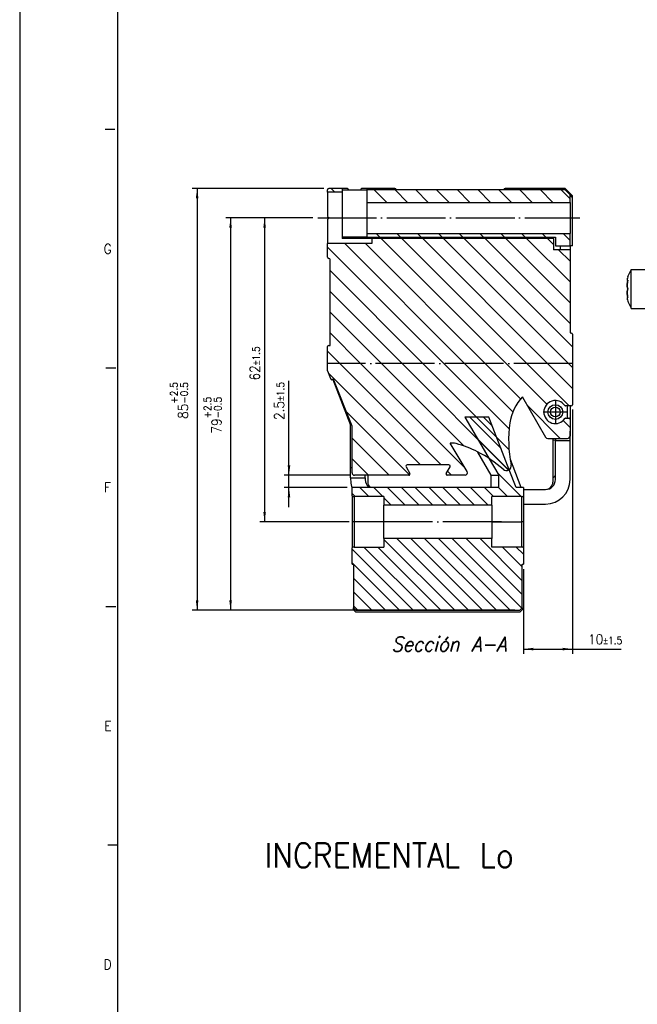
# Model space of a CAD drawing. Header units: inches. Extents: x -381 to 17245, y -418 to 176.
# Tile 2 of 37: x -381 to -255, y -252 to -51. Entities that reach past the tile are written whole.
import ezdxf

# ---------------------------------------------------------------- set-up
doc = ezdxf.new("R2010")
doc.units = ezdxf.units.IN
doc.linetypes.add('DOT_CENTER', pattern=[14, 12, -1, 0, -1])
doc.layers.add('1', color=7, linetype='Continuous')
doc.styles.add('CONVERTER_11', font='txt.shx', dxfattribs={"width": 0.9, "oblique": 15})
doc.styles.add('CONVERTER_12', font='txt.shx', dxfattribs={"width": 0.9})
doc.dimstyles.new('ME10_DIM_10', dxfattribs={"dimtxt": 2, "dimasz": 2, "dimexe": 1, "dimexo": 1, "dimgap": 1, "dimtad": 1, "dimdsep": 46, "dimtxsty": 'CONVERTER_12', "dimsah": 1, "dimcen": 0.09, "dimclrd": 2, "dimclre": 2, "dimclrt": 2, "dimadec": 0, "dimazin": 0, "dimtol": 1, "dimtp": 2.5, "dimtm": 0.5, "dimtfac": 0.75, "dimtdec": 1, "dimtix": 1, "dimtmove": 0, "dimatfit": 3, "dimfxl": 1, "dimtolj": 1, "dimtzin": 0, "dimarcsym": 0})
doc.dimstyles.new('ME10_DIM_11', dxfattribs={"dimtxt": 2, "dimasz": 2, "dimexe": 1, "dimexo": 1, "dimgap": 1, "dimtad": 1, "dimdsep": 46, "dimtxsty": 'CONVERTER_12', "dimsah": 1, "dimcen": 0.09, "dimclrd": 2, "dimclre": 2, "dimclrt": 2, "dimadec": 0, "dimazin": 0, "dimtol": 1, "dimtp": 2.5, "dimtm": 0.5, "dimtfac": 0.75, "dimtdec": 1, "dimtix": 1, "dimtmove": 0, "dimatfit": 3, "dimfxl": 1, "dimtolj": 1, "dimtzin": 0, "dimarcsym": 0})
doc.dimstyles.new('ME10_DIM_12', dxfattribs={"dimtxt": 2, "dimasz": 2, "dimexe": 1, "dimexo": 1, "dimgap": 1, "dimtad": 1, "dimdsep": 46, "dimtxsty": 'CONVERTER_12', "dimsah": 1, "dimcen": 0.09, "dimclrd": 2, "dimclre": 2, "dimclrt": 2, "dimadec": 0, "dimazin": 0, "dimtol": 1, "dimtp": 1.5, "dimtm": 1.5, "dimtfac": 0.75, "dimtdec": 1, "dimtix": 1, "dimtmove": 0, "dimatfit": 3, "dimfxl": 1, "dimtolj": 1, "dimtzin": 0, "dimarcsym": 0})
doc.dimstyles.new('ME10_DIM_13', dxfattribs={"dimtxt": 2, "dimasz": 2, "dimexe": 1, "dimexo": 1, "dimgap": 1, "dimtad": 1, "dimdsep": 46, "dimtxsty": 'CONVERTER_12', "dimsah": 1, "dimcen": 0.09, "dimclrd": 2, "dimclre": 2, "dimclrt": 2, "dimadec": 0, "dimazin": 0, "dimtol": 1, "dimtp": 1.5, "dimtm": 1.5, "dimtfac": 0.75, "dimtdec": 1, "dimtix": 1, "dimtmove": 0, "dimatfit": 3, "dimfxl": 1, "dimtolj": 1, "dimtzin": 0, "dimarcsym": 0})
doc.dimstyles.new('ME10_DIM_14', dxfattribs={"dimtxt": 2, "dimasz": 2, "dimexe": 1, "dimexo": 1, "dimgap": 1, "dimtad": 1, "dimdsep": 46, "dimtxsty": 'CONVERTER_12', "dimsah": 1, "dimcen": 0.09, "dimclrd": 2, "dimclre": 2, "dimclrt": 2, "dimadec": 0, "dimazin": 0, "dimtol": 1, "dimtp": 1.5, "dimtm": 1.5, "dimtfac": 0.75, "dimtdec": 1, "dimtix": 1, "dimtmove": 0, "dimatfit": 3, "dimfxl": 1, "dimtolj": 1, "dimtzin": 0, "dimarcsym": 0})
pattern_1 = [(-45, (0, 0), (2.121320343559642, 2.121320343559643), [])]
pattern_2 = [(-45, (0, 0), (1.414213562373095, 1.414213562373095), [])]

# ---------------------------------------------------------------- blocks, each defined once
blk = doc.blocks.new('Modulo_izq__L-KT___1', base_point=(-318.2514708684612, -149.9277451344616))
at = {"linetype": 'Continuous'}
h = blk.add_hatch(dxfattribs=at)
h.set_pattern_fill('_USER', color=254, scale=3, angle=-45, pattern_type=0)
h.set_pattern_definition(pattern_1)
edge = h.paths.add_edge_path()
edge.add_line((-318.2514699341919, -86.27614413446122), (-318.2514699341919, -85.77614413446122))
edge.add_arc((-318.0014699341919, -85.77614413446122), 0.25, 90, 180, ccw=False)
edge.add_line((-318.0014699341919, -85.52614413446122), (-315.2514699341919, -85.52614413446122))
edge.add_line((-315.2514699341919, -85.52614413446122), (-315.2514699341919, -86.27614413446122))
edge.add_line((-315.2514699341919, -86.27614413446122), (-318.2514699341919, -86.27614413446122))
h = blk.add_hatch(dxfattribs=at)
h.set_pattern_fill('_USER', color=254, scale=3, angle=-45, pattern_type=0)
h.set_pattern_definition(pattern_1)
h.paths.add_polyline_path([(-268.7514699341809, -86.82614413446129), (-269.7514699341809, -85.82614413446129), (-310.2514699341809, -85.82614413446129), (-310.2514699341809, -88.37614413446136), (-268.7514699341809, -88.37614413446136)])
h = blk.add_hatch(dxfattribs=at)
h.set_pattern_fill('_USER', color=254, scale=3, angle=-45, pattern_type=0)
h.set_pattern_definition(pattern_1)
edge = h.paths.add_edge_path()
edge.add_arc((-318.0014708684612, -117.7761436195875), 0.25, 90, 180, ccw=False)
edge.add_line((-318.0014708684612, -117.5261436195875), (-317.7514708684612, -117.5261436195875))
edge.add_line((-317.7514708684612, -117.5261436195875), (-317.7514708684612, -100.0261436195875))
edge.add_arc((-318.0014708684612, -100.0261436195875), 0.25, 0, 90)
edge.add_arc((-318.0014708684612, -99.52614361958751), 0.25, 180, 270, ccw=False)
edge.add_line((-318.2514708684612, -99.52614361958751), (-318.2514699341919, -96.77614413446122))
edge.add_line((-318.2514699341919, -96.77614413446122), (-309.2514699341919, -96.77614413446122))
edge.add_line((-309.2514699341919, -96.77614413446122), (-309.2514699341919, -95.72614413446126))
edge.add_line((-309.2514699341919, -95.72614413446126), (-272.1514699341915, -95.72614413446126))
edge.add_line((-272.1514699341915, -95.72614413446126), (-272.1514699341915, -98.02614413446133))
edge.add_line((-272.1514699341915, -98.02614413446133), (-268.7514699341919, -98.02614413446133))
edge.add_line((-268.7514699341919, -98.02614413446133), (-268.7550348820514, -114.7761441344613))
edge.add_arc((-268.5032586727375, -114.774368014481), 0.2517824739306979, 180.4041783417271, 270.4070499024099)
edge.add_arc((-268.5014699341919, -115.2761441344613), 0.25, 0, 90, ccw=False)
edge.add_line((-268.2514699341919, -115.2761441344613), (-268.2514699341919, -121.2394946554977))
edge.add_line((-268.2514699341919, -121.2394946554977), (-318.2514708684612, -121.2394946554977))
edge.add_line((-318.2514708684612, -121.2394946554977), (-318.2514708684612, -117.7761436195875))
h = blk.add_hatch(dxfattribs=at)
h.set_pattern_fill('_USER', color=254, scale=3, angle=-45, pattern_type=0)
h.set_pattern_definition(pattern_1)
h.paths.add_polyline_path([(-271.7514699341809, -97.22614413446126), (-268.7514699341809, -97.22614413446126), (-268.7514699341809, -94.67614413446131), (-310.2514699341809, -94.67614413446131), (-310.2514699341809, -95.42614413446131), (-271.7514699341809, -95.42614413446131)])
h = blk.add_hatch(dxfattribs=at)
h.set_pattern_fill('_USER', color=254, scale=3, angle=-45, pattern_type=0)
h.set_pattern_definition(pattern_1)
edge = h.paths.add_edge_path()
edge.add_line((-273.3205172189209, -136.5261437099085), (-269.2514699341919, -136.5261441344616))
edge.add_arc((-269.2532492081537, -136.0279297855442), 0.4982175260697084, 270.2046196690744, 360.205353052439)
edge.add_line((-268.7550348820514, -136.0261441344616), (-268.7550348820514, -132.6299458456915))
edge.add_arc((-269.0032459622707, -132.6281570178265), 0.2482175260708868, 359.5870832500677, 449.5900378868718)
edge.add_line((-269.0014699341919, -132.3799458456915), (-269.6574171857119, -132.3799458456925))
edge.add_arc((-269.6574171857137, -132.5799458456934), 0.2000000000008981, 89.9999999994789, 145.3454309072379)
edge.add_arc((-271.7550348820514, -131.1299458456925), 2.349999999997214, 34.654569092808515, 325.3454309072, ccw=False)
edge.add_arc((-269.6574171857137, -129.6799458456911), 0.2000000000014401, 214.6545690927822, 270.0000000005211)
edge.add_line((-269.6574171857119, -129.879945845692), (-268.5014699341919, -129.879945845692))
edge.add_arc((-268.5014699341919, -129.629945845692), 0.25, 270, 360)
edge.add_line((-268.2514699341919, -129.629945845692), (-268.2514699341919, -121.2394946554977))
edge.add_line((-268.2514699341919, -121.2394946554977), (-318.2514708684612, -121.2394946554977))
edge.add_line((-318.2514708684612, -121.2394946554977), (-318.2514708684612, -122.7296281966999))
edge.add_arc((-318.0014708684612, -122.7296281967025), 0.25, 179.999999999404, 201.3067196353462)
edge.add_line((-318.2343830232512, -122.8204683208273), (-317.6303858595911, -124.3691042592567))
edge.add_arc((-317.3974807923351, -124.2782668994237), 0.2499923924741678, 201.3067196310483, 291.6884654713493)
edge.add_arc((-317.2127016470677, -124.7428683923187), 0.2500054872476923, 21.604868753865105, 111.6884847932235, ccw=False)
edge.add_line((-316.9802602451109, -124.6508154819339), (-313.2690346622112, -134.0219839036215))
edge.add_arc((-313.5014708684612, -134.1140346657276), 0.2499998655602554, 5.459132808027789e-07, 21.604849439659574, ccw=False)
edge.add_line((-313.2514710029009, -134.1140346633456), (-313.251470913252, -143.5261436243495))
edge.add_arc((-312.7514708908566, -143.5261435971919), 0.5000000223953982, 180.0000031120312, 270.0000025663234)
edge.add_line((-312.7514708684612, -144.0261436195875), (-301.6844835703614, -144.0261436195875))
edge.add_arc((-301.6844835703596, -143.7761436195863), 0.2500000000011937, 269.9999999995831, 389.9999999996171)
edge.add_line((-301.4679772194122, -143.6511436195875), (-302.2474000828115, -142.3011436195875))
edge.add_arc((-302.0308937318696, -142.176143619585), 0.2499999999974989, 90.00000000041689, 210.0000000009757, ccw=False)
edge.add_line((-302.0308937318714, -141.9261436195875), (-293.4720480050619, -141.9261436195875))
edge.add_arc((-293.4720480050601, -142.1761436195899), 0.2500000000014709, -29.999999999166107, 90.00000000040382, ccw=False)
edge.add_line((-293.2555416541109, -142.3011436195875), (-294.0349645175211, -143.6511436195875))
edge.add_arc((-293.8184581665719, -143.7761436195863), 0.2500000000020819, 150.0000000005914, 270)
edge.add_line((-293.8184581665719, -144.0261436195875), (-290.1897402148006, -144.0261436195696))
edge.add_arc((-290.1897402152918, -143.5261436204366), 0.4999999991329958, 270.0000000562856, 391.0161127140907)
edge.add_line((-289.7612290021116, -143.2685040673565), (-293.2423778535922, -137.4785882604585))
edge.add_arc((-292.8186940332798, -140.4485195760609), 2.999999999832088, 74.413785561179, 98.11890807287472, ccw=False)
edge.add_arc((-298.4611435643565, -160.676291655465), 24.0000000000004, 63.16249494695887, 74.41378554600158, ccw=False)
edge.add_arc((-298.4611435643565, -160.676291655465), 24.00000000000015, 48.06829312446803, 63.16249494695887, ccw=False)
edge.add_arc((-281.7550348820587, -142.077745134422), 1.000000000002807, 228.0682931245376, 371.9317068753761)
edge.add_arc((-257.2951667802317, -136.9091038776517), 23.99999999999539, 171.5012243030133, 191.9317068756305, ccw=False)
edge.add_arc((-271.1414330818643, -134.8400679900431), 9.999999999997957, 137.1190173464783, 171.5012243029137, ccw=False)
edge.add_arc((-278.2211746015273, -128.0033155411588), 0.2499997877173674, 187.3483929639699, 209.8944074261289)
edge.add_line((-278.4379107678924, -128.1279162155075), (-273.7539895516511, -136.2753454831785))
edge.add_arc((-273.3205172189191, -136.0261441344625), 0.499999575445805, 209.8944074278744, 269.9999999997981)
at = {"color": 7, "linetype": 'Continuous'}
for p, q in [((-318.2514699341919, -86.27614413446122), (-318.2514699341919, -85.77614413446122)), ((-315.2514699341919, -86.27614413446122), (-318.2514699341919, -86.27614413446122)), ((-318.2514699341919, -86.27614413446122), (-318.2514699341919, -91.22614413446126)), ((-315.2514699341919, -85.52614413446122), (-318.0014699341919, -85.52614413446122)), ((-315.2514699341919, -85.52614413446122), (-315.2514699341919, -86.27614413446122)), ((-314.2514699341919, -85.52614413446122), (-315.2514699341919, -85.52614413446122)), ((-315.2514699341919, -85.82614413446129), (-310.2514699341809, -85.82614413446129)), ((-315.2514699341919, -86.27614413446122), (-315.2514699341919, -95.72614413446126)), ((-314.208692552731, -85.5298309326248), (-314.2514699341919, -85.52614413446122)), ((-314.1735706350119, -85.53858947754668), (-314.208692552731, -85.5298309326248)), ((-314.1277217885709, -85.5589179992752), (-314.1735706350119, -85.53858947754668)), ((-314.096860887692, -85.57968521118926), (-314.1277217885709, -85.5589179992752)), ((-314.0381717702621, -85.64574050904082), (-314.096860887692, -85.57968521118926)), ((-314.016786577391, -85.6899871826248), (-314.0381717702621, -85.64574050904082)), ((-314.0116176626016, -85.70564270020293), (-314.016786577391, -85.6899871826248)), ((-314.0040950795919, -85.73999786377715), (-314.0116176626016, -85.70564270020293)), ((-314.0014699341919, -85.77614413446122), (-314.0040950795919, -85.73999786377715)), ((-314.0014699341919, -85.82614328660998), (-314.0014699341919, -85.77614413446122)), ((-311.490404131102, -85.70259094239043), (-311.5014699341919, -85.77614413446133)), ((-311.5014699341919, -85.82614328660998), (-311.5014699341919, -85.77614413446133)), ((-311.4824352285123, -85.68045806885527), (-311.490404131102, -85.70259094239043)), ((-311.4584636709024, -85.63594818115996), (-311.4824352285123, -85.68045806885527)), ((-311.3890781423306, -85.56742477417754), (-311.4584636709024, -85.63594818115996)), ((-311.3470325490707, -85.54512786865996), (-311.3890781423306, -85.56742477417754)), ((-311.3231220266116, -85.53663253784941), (-311.3470325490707, -85.54512786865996)), ((-311.2514699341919, -85.5261441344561), (-311.3231220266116, -85.53663253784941)), ((-310.2514699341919, -85.52614413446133), (-311.2514699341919, -85.5261441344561)), ((-304.5014699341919, -85.52614413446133), (-310.2514699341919, -85.52614413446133)), ((-310.2514699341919, -85.52614413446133), (-310.2514699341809, -85.82614413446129)), ((-310.2514699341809, -85.82614413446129), (-310.2514699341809, -88.37614413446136)), ((-269.7514699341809, -85.82614413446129), (-310.2514699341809, -85.82614413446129)), ((-304.2415242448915, -85.82614231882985), (-304.2514699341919, -85.77614413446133)), ((-282.2514699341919, -85.77614413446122), (-282.2614152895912, -85.82614232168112)), ((-270.2225377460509, -85.52614413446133), (-282.0014699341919, -85.52614413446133)), ((-269.7514699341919, -85.52614413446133), (-270.2225377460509, -85.52614413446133)), ((-270.2225377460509, -85.82614339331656), (-270.2225377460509, -85.52614413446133)), ((-268.2514699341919, -87.02614413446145), (-269.7514699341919, -85.52614413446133)), ((-269.7514699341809, -85.82614413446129), (-268.7514699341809, -86.82614413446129)), ((-310.2514699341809, -88.37614413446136), (-310.2514699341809, -91.52614413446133)), ((-310.2514699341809, -88.37614413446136), (-268.7514699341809, -88.37614413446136)), ((-268.7514699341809, -88.37614413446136), (-268.7514699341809, -86.82614413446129)), ((-268.2514699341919, -87.3261434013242), (-268.7514699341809, -86.82614413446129)), ((-268.7514699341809, -88.37614413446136), (-268.7514699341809, -91.52614413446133)), ((-268.2514699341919, -87.3261434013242), (-268.2514699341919, -87.02614413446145)), ((-268.2514699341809, -97.22614413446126), (-268.2514699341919, -87.3261434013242)), ((-318.2514699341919, -91.22614413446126), (-317.9514706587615, -91.52614340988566)), ((-317.9514706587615, -91.52614340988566), (-318.2514699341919, -91.82614268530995)), ((-318.2514699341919, -91.82614268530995), (-318.2514699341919, -96.77614413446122)), ((-310.2514699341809, -91.52614413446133), (-310.2514699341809, -94.67614413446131)), ((-268.7514699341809, -91.52614413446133), (-268.7514699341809, -94.67614413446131)), ((-310.2514699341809, -95.42614413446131), (-315.2514699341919, -95.42614413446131)), ((-309.2514699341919, -95.72614413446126), (-315.2514699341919, -95.72614413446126)), ((-312.7514699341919, -95.72614413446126), (-312.7514699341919, -95.4261449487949)), ((-310.2514699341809, -94.67614413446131), (-310.2514699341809, -95.42614413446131)), ((-310.2514699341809, -94.67614413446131), (-268.7514699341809, -94.67614413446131)), ((-310.2514699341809, -95.42614413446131), (-271.7514699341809, -95.42614413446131)), ((-309.2514699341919, -95.72614413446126), (-309.2514699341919, -96.77614413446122)), ((-272.1514699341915, -95.72614413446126), (-309.2514699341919, -95.72614413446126)), ((-277.1514699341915, -95.72614413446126), (-277.1514699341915, -95.42614488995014)), ((-272.1514699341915, -95.72614413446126), (-272.1514699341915, -95.42614504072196)), ((-272.1514699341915, -95.72614413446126), (-272.1514699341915, -98.02614413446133)), ((-271.7514699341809, -95.42614413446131), (-271.7514699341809, -97.22614413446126)), ((-268.7514699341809, -97.22614413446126), (-268.7514699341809, -94.67614413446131)), ((-318.2514708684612, -99.52614361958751), (-318.2514699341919, -96.77614413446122)), ((-309.2514699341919, -96.77614413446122), (-318.2514699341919, -96.77614413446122)), ((-268.7514699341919, -98.02614413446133), (-272.1514699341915, -98.02614413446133)), ((-271.7514699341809, -97.22614413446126), (-268.7514699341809, -97.22614413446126)), ((-270.6870038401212, -98.02614413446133), (-270.6870038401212, -97.22614489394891)), ((-268.7514699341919, -98.02614413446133), (-268.7550348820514, -114.7761441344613)), ((-268.7514699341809, -97.22614413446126), (-268.7514699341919, -98.02614413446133)), ((-268.2514699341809, -97.22614413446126), (-268.7514699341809, -97.22614413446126)), ((-317.7514708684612, -117.5261436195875), (-317.7550348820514, -99.98616278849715)), ((-317.7514708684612, -117.5261436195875), (-317.7514708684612, -100.0261436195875)), ((-268.2514699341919, -115.2761441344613), (-268.2514699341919, -121.2394946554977)), ((-318.2514708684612, -121.2394946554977), (-318.2514708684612, -117.7761436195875)), ((-318.0014708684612, -117.5261436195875), (-317.7514708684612, -117.5261436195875)), ((-318.2514708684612, -122.7296281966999), (-318.2514708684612, -121.2394946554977)), ((-268.2514699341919, -121.2394946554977), (-268.2514699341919, -129.629945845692)), ((-317.6303858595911, -124.3691042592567), (-318.2343830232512, -122.8204683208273)), ((-317.1846137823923, -124.4945422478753), (-313.5550348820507, -133.8277451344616)), ((-313.2690346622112, -134.0219839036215), (-316.9802602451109, -124.6508154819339)), ((-278.4379107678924, -128.1279162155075), (-273.7539895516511, -136.2753454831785)), ((-268.5014699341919, -129.879945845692), (-269.6574171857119, -129.879945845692)), ((-269.2550358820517, -132.3799458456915), (-269.2550358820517, -129.879945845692)), ((-268.7550348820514, -129.879947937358), (-268.7550348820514, -132.5899508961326)), ((-269.6574171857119, -132.3799458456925), (-269.0014699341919, -132.3799458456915)), ((-313.5550348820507, -142.5277451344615), (-313.5550348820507, -133.8277451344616)), ((-313.251470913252, -143.5261436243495), (-313.2514710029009, -134.1140346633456)), ((-268.7550348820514, -132.6299458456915), (-268.7550348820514, -136.0261441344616)), ((-273.3205172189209, -136.5261437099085), (-269.2514699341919, -136.5261441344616)), ((-272.2550348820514, -136.5261437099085), (-272.2550348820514, -145.4277448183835)), ((-271.7550348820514, -136.5261437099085), (-271.7550348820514, -137.0277451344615)), ((-268.7550348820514, -135.0277451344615), (-268.7250348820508, -135.0277451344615)), ((-268.7250348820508, -137.0077451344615), (-268.7250348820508, -135.0277451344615)), ((-289.7612290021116, -143.2685040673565), (-293.2423778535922, -137.4785882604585)), ((-272.2550351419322, -136.8366101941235), (-271.7550348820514, -136.8803544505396)), ((-271.7550348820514, -144.9277451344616), (-271.7550348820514, -137.0277451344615)), ((-268.7550348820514, -137.0277451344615), (-271.7550348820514, -137.0277451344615)), ((-268.7650348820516, -137.0077451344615), (-268.7250348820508, -137.0077451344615)), ((-268.7650348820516, -137.0077451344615), (-268.7550348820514, -137.0277451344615)), ((-268.7550348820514, -144.9277451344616), (-268.7550348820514, -137.0277451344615)), ((-313.5550348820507, -144.5277451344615), (-313.5550348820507, -142.5277451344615)), ((-313.2514709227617, -142.5277451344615), (-313.5550348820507, -142.5277451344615)), ((-302.2474000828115, -142.3011436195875), (-301.4679772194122, -143.6511436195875)), ((-293.4720480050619, -141.9261436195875), (-302.0308937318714, -141.9261436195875)), ((-294.0349645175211, -143.6511436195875), (-293.2555416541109, -142.3011436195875)), ((-313.5550348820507, -144.5277451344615), (-313.5550348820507, -144.9277451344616)), ((-313.5550348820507, -144.5277451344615), (-310.5550348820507, -144.5277451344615)), ((-301.6844835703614, -144.0261436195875), (-312.7514708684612, -144.0261436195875)), ((-310.5550348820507, -144.5277451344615), (-310.5550348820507, -144.0261436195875)), ((-310.5550348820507, -144.5277451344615), (-310.5550348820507, -144.9277451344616)), ((-310.0553738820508, -144.0261436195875), (-310.0553738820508, -145.4277448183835)), ((-290.1897402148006, -144.0261436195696), (-293.8184581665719, -144.0261436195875)), ((-313.3613452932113, -146.3059329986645), (-313.2514839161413, -146.6077729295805)), ((-309.8932971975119, -146.4140357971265), (-309.7389877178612, -146.5261478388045)), ((-309.5595479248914, -146.5261478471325), (-309.6160335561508, -146.4884052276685)), ((-278.2514680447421, -146.9277451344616), (-273.7550348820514, -146.9277451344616)), ((-278.2514680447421, -149.9277451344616), (-273.7550348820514, -149.9277451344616))]:
    blk.add_line(p, q, dxfattribs=at)
at = {"color": 2, "linetype": 'DOT_CENTER'}
blk.add_line((-268.2514699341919, -121.2394946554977), (-318.2514708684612, -121.2394946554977), dxfattribs=at)
blk.add_line((-268.2514699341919, -121.2394946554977), (-318.2514708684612, -121.2394946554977), dxfattribs=at)
at = {"color": 7, "linetype": 'Continuous'}
for radius in [1.500000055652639, 1.000000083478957]:
    blk.add_circle((-271.7550348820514, -131.1299458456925), radius, dxfattribs=at)
for centre, radius, start, end in [((-318.0014699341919, -85.77614413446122), 0.25, 90, 180), ((-304.5014699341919, -85.77614413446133), 0.25, 0, 90), ((-282.0014699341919, -85.77614413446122), 0.2499999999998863, 90, 180), ((-318.0014708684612, -99.52614361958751), 0.25, 180, 270), ((-318.0014708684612, -100.0261436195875), 0.25, 0, 90), ((-268.5032586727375, -114.774368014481), 0.2517824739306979, 180.4041783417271, 270.4070499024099), ((-268.5014699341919, -115.2761441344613), 0.25, 0, 90), ((-318.0014708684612, -117.7761436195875), 0.25, 90, 180), ((-318.0014708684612, -122.7296281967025), 0.25, 179.999999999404, 201.3067196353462), ((-317.3974807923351, -124.2782668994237), 0.2499923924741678, 201.3067196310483, 291.6884654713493), ((-317.2127016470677, -124.7428683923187), 0.2500054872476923, 21.60486875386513, 111.6884847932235), ((-271.1414330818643, -134.8400679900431), 9.999999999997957, 137.1190173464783, 171.5012243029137), ((-278.2211746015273, -128.0033155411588), 0.2499997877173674, 187.3483929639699, 209.8944074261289), ((-271.7550348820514, -131.1299458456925), 2.349999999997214, 34.65456909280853, 325.3454309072), ((-269.6574171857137, -129.6799458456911), 0.2000000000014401, 214.6545690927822, 270.0000000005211), ((-268.5014699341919, -129.629945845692), 0.25, 270, 0), ((-269.6574171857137, -132.5799458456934), 0.2000000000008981, 89.9999999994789, 145.3454309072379), ((-269.0032459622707, -132.6281570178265), 0.2482175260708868, 359.5870832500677, 89.59003788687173), ((-313.5014708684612, -134.1140346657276), 0.2499998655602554, 5.4591335e-07, 21.60484943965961), ((-257.2951667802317, -136.9091038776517), 23.99999999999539, 171.5012243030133, 191.9317068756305), ((-273.3205172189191, -136.0261441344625), 0.499999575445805, 209.8944074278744, 269.9999999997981), ((-269.2532492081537, -136.0279297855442), 0.4982175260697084, 270.2046196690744, 0.20535305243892), ((-292.8186940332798, -140.4485195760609), 2.999999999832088, 74.413785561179, 98.11890807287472), ((-298.4611435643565, -160.676291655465), 24.0000000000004, 63.16249494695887, 74.41378554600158), ((-298.4611435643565, -160.676291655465), 24.00000000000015, 48.06829312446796, 63.16249494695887), ((-302.0308937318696, -142.176143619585), 0.2499999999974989, 90.00000000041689, 210.0000000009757), ((-293.4720480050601, -142.1761436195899), 0.2500000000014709, 330.0000000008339, 90.00000000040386), ((-281.7550348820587, -142.077745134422), 1.000000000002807, 228.0682931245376, 11.93170687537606), ((-312.7514708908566, -143.5261435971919), 0.5000000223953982, 180.0000031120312, 270.0000025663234), ((-301.6844835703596, -143.7761436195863), 0.2500000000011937, 269.9999999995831, 29.99999999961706), ((-293.8184581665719, -143.7761436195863), 0.2500000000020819, 150.0000000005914, 270), ((-290.1897402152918, -143.5261436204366), 0.4999999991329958, 270.0000000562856, 31.01611271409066), ((-272.2550348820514, -143.9277451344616), 0.5, 270, 0), ((-308.555033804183, -144.9277528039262), 5.000001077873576, 179.9999121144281, 195.9999179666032), ((-308.5550341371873, -144.9277468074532), 2.000000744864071, 179.9999520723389, 227.9999479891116), ((-308.5553739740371, -145.4277445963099), 1.499999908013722, 180.000008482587, 225.0000283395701), ((-273.7550348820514, -144.9277451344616), 5, 270, 0), ((-273.7550348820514, -144.9277451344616), 2, 270, 0), ((-273.7550350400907, -145.427744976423), 1.500000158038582, 270.0000060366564, 6.03666406e-06)]:
    blk.add_arc(centre, radius, start, end, dxfattribs=at)
at = {"layer": '1', "color": 2, "linetype": 'DOT_CENTER'}
for p, q in [((-320.2514699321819, -91.52614413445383), (-266.751469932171, -91.52614413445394)), ((-320.2514699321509, -91.52614413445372), (-266.75146993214, -91.52614413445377)), ((-271.7550348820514, -128.6299458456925), (-271.7550348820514, -133.6299458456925)), ((-269.2550348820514, -131.1299458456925), (-274.2550348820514, -131.1299458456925))]:
    blk.add_line(p, q, dxfattribs=at)
blk = doc.blocks.new('CABEZA__2', base_point=(-313.2514708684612, -171.9738496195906))
at = {"linetype": 'Continuous'}
h = blk.add_hatch(dxfattribs=at)
h.set_pattern_fill('_USER', color=254, scale=2, angle=-45, pattern_type=0)
h.set_pattern_definition(pattern_2)
edge = h.paths.add_edge_path()
edge.add_arc((-312.8514708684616, -147.7738496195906), 0.5999999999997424, 228.1896851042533, 270)
edge.add_line((-312.8514708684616, -148.3738496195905), (-306.7514708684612, -148.3738496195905))
edge.add_line((-306.7514708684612, -148.3738496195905), (-306.7514708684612, -150.1238496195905))
edge.add_line((-306.7514708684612, -150.1238496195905), (-284.7514708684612, -150.1238496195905))
edge.add_line((-284.7514708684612, -150.1238496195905), (-284.7514708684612, -148.3738496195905))
edge.add_line((-284.7514708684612, -148.3738496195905), (-278.6514708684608, -148.3738496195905))
edge.add_arc((-278.6514708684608, -147.7738496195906), 0.5999999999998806, 270, 311.8103148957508)
edge.add_line((-278.2514708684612, -148.2210632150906), (-278.2514708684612, -146.5261436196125))
edge.add_line((-278.2514708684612, -146.5261436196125), (-279.7703920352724, -146.5261436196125))
edge.add_line((-279.7703920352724, -146.5261436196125), (-281.1566648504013, -142.9455204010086))
edge.add_line((-281.1566648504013, -142.9455204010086), (-281.1769707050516, -142.8930755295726))
edge.add_line((-281.1769707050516, -142.8930755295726), (-282.543017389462, -139.3649234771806))
edge.add_line((-282.543017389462, -139.3649234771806), (-285.3160055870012, -132.2038496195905))
edge.add_line((-285.3160055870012, -132.2038496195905), (-290.2461372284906, -132.2038496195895))
edge.add_line((-290.2461372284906, -132.2038496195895), (-286.7634611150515, -138.1104679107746))
edge.add_line((-286.7634611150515, -138.1104679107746), (-285.2475954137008, -140.6797733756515))
edge.add_line((-285.2475954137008, -140.6797733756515), (-283.2791688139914, -144.0161436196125))
edge.add_line((-283.2791688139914, -144.0161436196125), (-283.2791688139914, -146.5261436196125))
edge.add_line((-283.2791688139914, -146.5261436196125), (-313.2514708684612, -146.5261436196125))
edge.add_line((-313.2514708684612, -146.5261436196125), (-313.2514708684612, -148.2210632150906))
h = blk.add_hatch(dxfattribs=at)
h.set_pattern_fill('_USER', color=254, scale=2, angle=-45, pattern_type=0)
h.set_pattern_definition(pattern_2)
edge = h.paths.add_edge_path()
edge.add_line((-306.7514708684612, -158.6738496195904), (-312.8514708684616, -158.6738496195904))
edge.add_arc((-312.8514708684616, -159.2738496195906), 0.6000000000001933, 90, 131.8103148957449)
edge.add_line((-313.2514708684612, -158.8266360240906), (-313.2514708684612, -162.1738496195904))
edge.add_line((-313.2514708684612, -162.1738496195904), (-313.0014708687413, -162.1738496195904))
edge.add_line((-313.0014708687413, -162.1738496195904), (-313.0014708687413, -171.0738496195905))
edge.add_line((-313.0014708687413, -171.0738496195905), (-312.5014708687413, -171.5738496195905))
edge.add_line((-312.5014708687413, -171.5738496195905), (-279.0014708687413, -171.5738496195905))
edge.add_line((-279.0014708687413, -171.5738496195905), (-278.5014708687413, -171.0738496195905))
edge.add_line((-278.5014708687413, -171.0738496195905), (-278.5014708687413, -162.1738496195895))
edge.add_line((-278.5014708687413, -162.1738496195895), (-278.2514708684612, -162.1738496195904))
edge.add_line((-278.2514708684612, -162.1738496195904), (-278.2514708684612, -158.8266360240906))
edge.add_arc((-278.6514708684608, -159.2738496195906), 0.5999999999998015, 48.18968510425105, 90)
edge.add_line((-278.6514708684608, -158.6738496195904), (-284.7514708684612, -158.6738496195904))
edge.add_line((-284.7514708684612, -158.6738496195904), (-284.7514708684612, -156.9238496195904))
edge.add_line((-284.7514708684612, -156.9238496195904), (-306.7514708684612, -156.9238496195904))
edge.add_line((-306.7514708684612, -156.9238496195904), (-306.7514708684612, -158.6738496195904))
at = {"color": 7, "linetype": 'Continuous'}
for p, q in [((-290.2461372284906, -132.2038496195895), (-286.7634611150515, -138.1104679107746)), ((-285.3160055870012, -132.2038496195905), (-290.2461372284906, -132.2038496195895)), ((-282.543017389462, -139.3649234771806), (-285.3160055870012, -132.2038496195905)), ((-286.7634611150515, -138.1104679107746), (-285.2475954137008, -140.6797733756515)), ((-284.8544340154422, -144.0161380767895), (-287.5955372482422, -139.3136798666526)), ((-281.1769707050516, -142.8930755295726), (-282.543017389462, -139.3649234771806)), ((-285.2475954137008, -140.6797733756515), (-283.2791688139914, -144.0161436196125)), ((-278.750582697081, -146.5261478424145), (-280.938462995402, -140.8453383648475)), ((-284.8544340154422, -146.5261478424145), (-284.8544340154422, -144.0161380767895)), ((-284.8544340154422, -144.0161380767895), (-283.2791688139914, -144.0161436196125)), ((-283.2791688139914, -146.5261436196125), (-283.2791688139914, -144.0161436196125)), ((-281.1566648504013, -142.9455204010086), (-281.1769707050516, -142.8930755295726)), ((-279.7703920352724, -146.5261436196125), (-281.1566648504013, -142.9455204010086)), ((-313.2514708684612, -148.2210632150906), (-313.2514708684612, -146.5261436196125)), ((-283.2791688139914, -146.5261436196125), (-313.2514708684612, -146.5261436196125)), ((-278.2514708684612, -146.5261436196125), (-279.7703920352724, -146.5261436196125)), ((-278.2514708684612, -146.5261436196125), (-278.2514708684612, -148.2210632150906)), ((-313.2514708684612, -148.2210632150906), (-313.2514708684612, -153.5238496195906)), ((-312.8514708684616, -148.3738496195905), (-312.8514708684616, -153.5238496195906)), ((-306.7514708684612, -148.3738496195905), (-312.8514708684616, -148.3738496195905)), ((-306.7514708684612, -148.3738496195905), (-306.7514708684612, -150.1238496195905)), ((-278.6514708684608, -148.3738496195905), (-284.7514708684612, -148.3738496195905)), ((-284.7514708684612, -150.1238496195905), (-284.7514708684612, -148.3738496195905)), ((-278.6514708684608, -148.3738496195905), (-278.6514708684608, -153.5238496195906)), ((-278.2514708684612, -148.2210632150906), (-278.2514708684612, -153.5238496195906)), ((-306.7514708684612, -152.1738496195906), (-306.7514708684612, -150.1238496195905)), ((-284.7514708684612, -150.1238496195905), (-306.7514708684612, -150.1238496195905)), ((-284.7514708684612, -150.1238496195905), (-284.7514708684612, -156.9238496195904)), ((-306.7514708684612, -156.9238496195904), (-306.7514708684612, -152.1738496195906)), ((-312.8514708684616, -153.5238496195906), (-313.2514708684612, -153.5238496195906)), ((-313.2514708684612, -153.5238496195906), (-313.2514708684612, -158.8266360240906)), ((-312.8514708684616, -153.5238496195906), (-312.8514708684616, -158.6738496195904)), ((-306.7514708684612, -153.5238496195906), (-312.8514708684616, -153.5238496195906)), ((-284.7514708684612, -153.5238496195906), (-278.6514708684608, -153.5238496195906)), ((-278.2514708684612, -153.5238496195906), (-278.6514708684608, -153.5238496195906)), ((-278.6514708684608, -153.5238496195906), (-278.6514708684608, -158.6738496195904)), ((-278.2514708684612, -153.5238496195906), (-278.2514708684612, -158.8266360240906)), ((-312.8514708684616, -158.6738496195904), (-306.7514708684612, -158.6738496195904)), ((-306.7514708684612, -156.9238496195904), (-306.7514708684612, -158.6738496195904)), ((-284.7514708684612, -156.9238496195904), (-306.7514708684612, -156.9238496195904)), ((-284.7514708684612, -158.6738496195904), (-284.7514708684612, -156.9238496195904)), ((-278.6514708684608, -158.6738496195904), (-284.7514708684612, -158.6738496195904)), ((-313.2514708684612, -162.1738496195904), (-313.2514708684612, -158.8266360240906)), ((-278.2514708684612, -158.8266360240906), (-278.2514708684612, -162.1738496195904)), ((-313.2514708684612, -162.1738496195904), (-313.0014708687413, -162.1738496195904)), ((-313.0014708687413, -162.1738496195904), (-313.0014708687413, -171.0738496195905)), ((-278.5014708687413, -162.1738496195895), (-278.2514708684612, -162.1738496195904)), ((-278.5014708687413, -171.0738496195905), (-278.5014708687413, -162.1738496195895)), ((-313.0014708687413, -171.4738496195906), (-313.0014708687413, -171.0738496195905)), ((-312.5014708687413, -171.5738496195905), (-313.0014708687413, -171.0738496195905)), ((-312.5014708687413, -171.9738496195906), (-313.0014708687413, -171.4738496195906)), ((-312.5014708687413, -171.5738496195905), (-279.0014708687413, -171.5738496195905)), ((-279.0014708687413, -171.9738496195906), (-312.5014708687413, -171.9738496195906)), ((-278.5014708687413, -171.0738496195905), (-279.0014708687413, -171.5738496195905)), ((-279.0014708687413, -171.9738496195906), (-278.5014708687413, -171.4738496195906)), ((-278.5014708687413, -171.0738496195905), (-278.5014708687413, -171.4738496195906))]:
    blk.add_line(p, q, dxfattribs=at)
for centre, radius, start, end in [((-312.8514708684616, -147.7738496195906), 0.5999999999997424, 228.1896851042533, 270), ((-278.6514708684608, -147.7738496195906), 0.5999999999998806, 270, 311.8103148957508), ((-312.8514708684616, -159.2738496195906), 0.6000000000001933, 90, 131.8103148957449), ((-278.6514708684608, -159.2738496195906), 0.5999999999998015, 48.18968510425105, 90)]:
    blk.add_arc(centre, radius, start, end, dxfattribs=at)
at = {"layer": '1', "color": 2, "linetype": 'DOT_CENTER'}
blk.add_line((-282.751470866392, -153.5238496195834), (-308.7514708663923, -153.5238496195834), dxfattribs=at)
blk = doc.blocks.new('L-162__3', base_point=(-318.2514708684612, -171.9738496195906))
for name, p in [('Modulo_izq__L-KT___1', (-318.2514708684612, -149.9277451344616)), ('CABEZA__2', (-313.2514708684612, -171.9738496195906))]:
    blk.add_blockref(name, p)
blk = doc.blocks.new('*D94')
at = {"layer": '1', "color": 2, "linetype": 'Continuous'}
for p, q in [((-319.0014699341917, -85.52614413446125), (-345.8988666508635, -85.52614413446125)), ((-344.8988666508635, -85.52614413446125), (-344.8988666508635, -171.5738496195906)), ((-313.5014708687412, -171.5738496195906), (-345.8988666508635, -171.5738496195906))]:
    blk.add_line(p, q, dxfattribs=at)
at = {"layer": '1', "color": 2}
for points in [[(-344.6355616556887, -87.52614413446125), (-345.1621716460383, -87.52614413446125), (-344.8988666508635, -85.52614413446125)], [(-345.1621716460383, -169.5738496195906), (-344.6355616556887, -169.5738496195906), (-344.8988666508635, -171.5738496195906)]]:
    blk.add_solid(points, dxfattribs=at)
at = {"layer": '1', "color": 2, "insert": (-346.7738666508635, -132.5187468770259), "char_height": 2, "attachment_point": 7, "rotation": 90, "line_spacing_factor": 0.60024009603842, "style": 'CONVERTER_12'}
blk.add_mtext('\\C2;85\\C2;\\H1.5;\\S+2.5^ -0.5;', dxfattribs=at)
blk = doc.blocks.new('*D95')
at = {"layer": '1', "color": 2, "linetype": 'Continuous'}
for p, q in [((-321.2514699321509, -91.52614413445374), (-339.067491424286, -91.52614413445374)), ((-338.067491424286, -91.52614413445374), (-338.067491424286, -171.5738496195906)), ((-280.0014708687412, -171.5738496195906), (-339.067491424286, -171.5738496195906))]:
    blk.add_line(p, q, dxfattribs=at)
at = {"layer": '1', "color": 2}
for points in [[(-337.8041864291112, -93.52614413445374), (-338.3307964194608, -93.52614413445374), (-338.067491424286, -91.52614413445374)], [(-338.3307964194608, -169.5738496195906), (-337.8041864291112, -169.5738496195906), (-338.067491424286, -171.5738496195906)]]:
    blk.add_solid(points, dxfattribs=at)
at = {"layer": '1', "color": 2, "insert": (-339.942491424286, -135.5187468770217), "char_height": 2, "attachment_point": 7, "rotation": 90, "line_spacing_factor": 0.60024009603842, "style": 'CONVERTER_12'}
blk.add_mtext('\\C2;79\\C2;\\H1.5;\\S+2.5^ -0.5;', dxfattribs=at)
blk = doc.blocks.new('*D96')
at = {"layer": '1', "color": 2, "linetype": 'Continuous'}
for p, q in [((-321.2514699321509, -91.52614413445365), (-332.118494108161, -91.52614413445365)), ((-331.118494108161, -91.52614413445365), (-331.118494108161, -153.5238496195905)), ((-313.8514708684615, -153.5238496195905), (-332.118494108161, -153.5238496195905))]:
    blk.add_line(p, q, dxfattribs=at)
at = {"layer": '1', "color": 2}
for points in [[(-330.8551891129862, -93.52614413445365), (-331.3817991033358, -93.52614413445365), (-331.118494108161, -91.52614413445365)], [(-331.3817991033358, -151.5238496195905), (-330.8551891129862, -151.5238496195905), (-331.118494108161, -153.5238496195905)]]:
    blk.add_solid(points, dxfattribs=at)
at = {"layer": '1', "color": 2, "insert": (-332.118494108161, -124.6927109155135), "char_height": 2, "attachment_point": 7, "rotation": 90, "line_spacing_factor": 0.60024009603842, "style": 'CONVERTER_12'}
blk.add_mtext('\\C2;62\\C2;\\H1.5;{\\Fgdt;`}1.5', dxfattribs=at)
blk = doc.blocks.new('*D97')
at = {"layer": '1', "color": 2, "linetype": 'Continuous'}
for p, q in [((-326.1430064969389, -144.0261436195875), (-326.1430064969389, -124.7629708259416)), ((-313.7514708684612, -144.0261436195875), (-327.1430064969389, -144.0261436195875)), ((-326.1430064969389, -146.5261436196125), (-326.1430064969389, -144.0261436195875)), ((-314.2514708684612, -146.5261436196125), (-327.1430064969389, -146.5261436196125)), ((-326.1430064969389, -150.5261436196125), (-326.1430064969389, -146.5261436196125))]:
    blk.add_line(p, q, dxfattribs=at)
at = {"layer": '1', "color": 2}
for points in [[(-326.4063114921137, -142.0261436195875), (-325.8797015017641, -142.0261436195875), (-326.1430064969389, -144.0261436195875)], [(-325.8797015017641, -148.5261436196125), (-326.4063114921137, -148.5261436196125), (-326.1430064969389, -146.5261436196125)]]:
    blk.add_solid(points, dxfattribs=at)
at = {"layer": '1', "color": 2, "insert": (-327.1430064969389, -132.7504708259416), "char_height": 2, "attachment_point": 7, "rotation": 90, "line_spacing_factor": 0.60024009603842, "style": 'CONVERTER_12'}
blk.add_mtext('\\C2;2.5\\C2;\\H1.5;{\\Fgdt;`}1.5', dxfattribs=at)
blk = doc.blocks.new('*D98')
at = {"layer": '1', "color": 2, "linetype": 'Continuous'}
for p, q in [((-268.251469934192, -130.6299458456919), (-268.251469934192, -180.499375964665)), ((-278.2514708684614, -163.1738496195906), (-278.2514708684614, -180.499375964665)), ((-278.2514708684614, -179.499375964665), (-268.251469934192, -179.499375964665)), ((-268.251469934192, -179.499375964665), (-258.3254883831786, -179.499375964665))]:
    blk.add_line(p, q, dxfattribs=at)
at = {"layer": '1', "color": 2}
for points in [[(-276.2514708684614, -179.2360709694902), (-276.2514708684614, -179.7626809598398), (-278.2514708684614, -179.499375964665)], [(-270.251469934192, -179.7626809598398), (-270.251469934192, -179.2360709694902), (-268.251469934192, -179.499375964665)]]:
    blk.add_solid(points, dxfattribs=at)
at = {"layer": '1', "color": 2, "insert": (-265.0629883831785, -178.499375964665), "char_height": 2, "attachment_point": 7, "rotation": 0.00013888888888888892, "line_spacing_factor": 0.60024009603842, "style": 'CONVERTER_12'}
blk.add_mtext('\\C2;10\\C2;\\H1.5;{\\Fgdt;`}1.5', dxfattribs=at)
blk = doc.blocks.new('Modulo_izq__L-KT___8', base_point=(-257.0912712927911, -149.927745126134))
at = {"color": 7, "linetype": 'Continuous'}
for p, q in [((-256.8539666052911, -103.3331527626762), (-256.2646111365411, -102.088514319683)), ((-256.2646111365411, -102.0277461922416), (-253.4364861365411, -102.0277461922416)), ((-256.2646111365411, -109.9669761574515), (-256.2646111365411, -102.0277461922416)), ((-257.0810173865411, -104.0909423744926), (-257.0912712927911, -104.2123260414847)), ((-257.0912712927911, -104.2123260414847), (-257.0400017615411, -104.3265075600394)), ((-257.0578240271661, -103.9641704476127), (-257.0810173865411, -104.0909423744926)), ((-257.0400017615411, -103.88676070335), (-257.0578240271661, -103.9641704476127)), ((-257.0400017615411, -103.88676070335), (-257.0282830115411, -103.8403148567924)), ((-257.0282830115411, -103.8403148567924), (-257.0400017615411, -103.88676070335)), ((-257.0400017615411, -104.3265075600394), (-257.0282830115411, -104.3251037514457)), ((-256.9525363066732, -104.3265082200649), (-257.0400017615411, -104.3265075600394)), ((-256.9356939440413, -103.5277451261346), (-257.0282830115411, -103.8403148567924)), ((-257.0282830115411, -104.3251037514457), (-256.9356939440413, -104.2599781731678)), ((-256.9356939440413, -104.2599781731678), (-257.0182732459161, -104.5861797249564)), ((-257.0182732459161, -104.5861797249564), (-256.9525363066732, -104.3265082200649)), ((-256.9356939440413, -103.5277451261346), (-256.8539666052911, -103.3331527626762)), ((-257.0810173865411, -105.025224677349), (-257.0912712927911, -105.2757739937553)), ((-257.0912712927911, -105.2757739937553), (-257.0810173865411, -105.025224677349)), ((-257.0912712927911, -105.2757739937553), (-257.0900505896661, -105.3555431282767)), ((-257.0900505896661, -105.3555431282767), (-257.0912712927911, -105.2757739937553)), ((-257.0900505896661, -105.3555431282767), (-257.0810173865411, -105.5087203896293)), ((-257.0810173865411, -105.5087203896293), (-257.0900505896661, -105.3555431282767)), ((-257.0400017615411, -104.7011737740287), (-257.0810173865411, -105.025224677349)), ((-257.0810173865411, -105.025224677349), (-257.0400017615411, -104.7011737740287)), ((-257.0810173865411, -105.5087203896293), (-257.0400017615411, -105.7628154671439)), ((-257.0400017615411, -105.7628154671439), (-257.0810173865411, -105.5087203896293)), ((-257.0400017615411, -106.2926750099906), (-257.0810173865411, -106.5467700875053)), ((-257.0810173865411, -106.5467700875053), (-257.0400017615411, -106.2926750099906)), ((-257.0282830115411, -104.636890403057), (-257.0400017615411, -104.7011737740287)), ((-257.0400017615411, -104.7011737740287), (-257.0282830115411, -104.636890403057)), ((-257.0400017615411, -105.7628154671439), (-257.0282830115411, -105.8072795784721)), ((-257.0282830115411, -105.8072795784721), (-257.0400017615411, -105.7628154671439)), ((-257.0282830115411, -106.2482108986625), (-257.0400017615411, -106.2926750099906)), ((-257.0400017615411, -106.2926750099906), (-257.0282830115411, -106.2482108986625)), ((-257.0182732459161, -104.5861797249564), (-257.0282830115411, -104.636890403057)), ((-257.0282830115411, -104.636890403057), (-257.0182732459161, -104.5861797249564)), ((-257.0282830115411, -105.8072795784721), (-256.9356939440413, -106.0277451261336)), ((-256.9356939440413, -106.0277451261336), (-257.0282830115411, -105.8072795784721)), ((-256.9356939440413, -106.0277451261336), (-257.0282830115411, -106.2482108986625)), ((-257.0282830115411, -106.2482108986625), (-256.9356939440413, -106.0277451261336)), ((-257.0900505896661, -106.6999473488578), (-257.0912712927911, -106.7797164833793)), ((-257.0912712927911, -106.7797164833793), (-257.0900505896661, -106.6999473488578)), ((-257.0912712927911, -106.7797164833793), (-257.0810173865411, -107.0302657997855)), ((-257.0810173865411, -107.0302657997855), (-257.0912712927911, -106.7797164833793)), ((-257.0400017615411, -107.7289829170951), (-257.0912712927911, -107.8431644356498)), ((-257.0912712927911, -107.8431644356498), (-257.0810173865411, -107.964548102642)), ((-257.0810173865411, -106.5467700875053), (-257.0900505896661, -106.6999473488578)), ((-257.0900505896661, -106.6999473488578), (-257.0810173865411, -106.5467700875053)), ((-257.0810173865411, -107.0302657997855), (-257.0400017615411, -107.3543167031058)), ((-257.0400017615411, -107.3543167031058), (-257.0810173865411, -107.0302657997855)), ((-257.0810173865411, -107.964548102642), (-257.0578240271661, -108.0913200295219)), ((-257.0578240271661, -108.0913200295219), (-257.0400017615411, -108.1687297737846)), ((-257.0400017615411, -107.3543167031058), (-257.0282830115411, -107.4186000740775)), ((-257.0282830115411, -107.4186000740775), (-257.0400017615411, -107.3543167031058)), ((-256.9525359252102, -107.7289835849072), (-257.0400017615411, -107.7289829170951)), ((-257.0282830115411, -107.7303848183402), (-257.0400017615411, -107.7289829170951)), ((-257.0282830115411, -108.2151756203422), (-257.0400017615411, -108.1687297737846)), ((-257.0400017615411, -108.1687297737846), (-257.0282830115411, -108.2151756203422)), ((-257.0282830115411, -107.4186000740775), (-257.0182732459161, -107.4693107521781)), ((-257.0182732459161, -107.4693107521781), (-257.0282830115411, -107.4186000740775)), ((-256.9356939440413, -107.7955120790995), (-257.0282830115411, -107.7303848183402)), ((-257.0282830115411, -108.2151756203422), (-256.9356939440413, -108.5277451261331)), ((-257.0182732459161, -107.4693107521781), (-256.9356939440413, -107.7955120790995)), ((-256.9525359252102, -107.7289835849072), (-257.0182732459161, -107.4693107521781)), ((-256.9356939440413, -108.5277451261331), (-256.8539666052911, -108.7223377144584)), ((-256.8539666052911, -108.7223377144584), (-256.2646111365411, -109.9669761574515)), ((-256.2646111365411, -109.9669761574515), (-256.2646111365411, -110.027744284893)), ((-256.2646111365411, -110.027744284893), (-256.2646111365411, -109.9669761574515)), ((-256.2646111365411, -110.027744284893), (-253.4364861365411, -110.027744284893))]:
    blk.add_line(p, q, dxfattribs=at)
blk = doc.blocks.new('L-162__15', base_point=(-257.0912712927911, -171.9738496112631))
blk.add_blockref('Modulo_izq__L-KT___8', (-257.0912712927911, -149.927745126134))
blk = doc.blocks.new('Alzado1', base_point=(2017.536170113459, -127.9999999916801))
blk.add_blockref('L-162__15', (-257.0912712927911, -171.9738496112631))
at = {"layer": '1', "color": 2, "style": 'CONVERTER_12', "width": 0.9}
blk.add_text('INCREMENTAL Lo', height=5, dxfattribs=at).set_placement((-331.105957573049, -224.070756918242))
blk = doc.blocks.new('Marco_a1', base_point=(38.86876955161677, -121.3796663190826))
at = {"layer": '1', "color": 2, "linetype": 'Continuous'}
for p, q in [((-381.1312304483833, 175.6203336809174), (-381.1312304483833, -418.3796663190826)), ((-361.7045500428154, -73.51299964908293), (-363.7045500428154, -73.51299964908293)), ((-361.507637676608, -122.1796663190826), (-363.507637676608, -122.1796663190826)), ((-361.507637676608, -170.8463329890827), (-363.507637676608, -170.8463329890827)), ((-361.1312304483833, -219.5129996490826), (-363.1312304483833, -219.5129996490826))]:
    blk.add_line(p, q, dxfattribs=at)
at = {"layer": '1', "color": 7, "linetype": 'Continuous'}
blk.add_line((-361.1312304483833, 170.6203336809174), (-361.1312304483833, -413.3796663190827), dxfattribs=at)
at = {"layer": '1', "color": 2, "char_height": 2, "attachment_point": 4, "line_spacing_factor": 1.20048019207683, "style": 'CONVERTER_12'}
for s, insert in [('G', (-363.9662723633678, -97.84633298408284)), ('F', (-363.9166261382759, -146.5129996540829)), ('E', (-363.8337385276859, -195.1796663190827)), ('D', (-363.9744747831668, -243.8463329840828))]:
    blk.add_mtext(s, dxfattribs=dict(at, insert=insert))
blk = doc.blocks.new('Top', base_point=(38.86876955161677, -121.3796663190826))
blk.add_blockref('Marco_a1', (38.86876955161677, -121.3796663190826))
blk = doc.blocks.new('_dummy_frame', base_point=(-381.1312304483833, -418.3796663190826))
blk.add_blockref('Top', (38.86876955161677, -121.3796663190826))
blk = doc.blocks.new('A-A__4', base_point=(-294.0000000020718, -128.0000000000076))
blk.add_blockref('L-162__3', (-318.2514708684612, -171.9738496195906))
at = {"layer": '1', "color": 7, "insert": (-293.5014699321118, -176.9738496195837), "char_height": 3, "attachment_point": 2, "line_spacing_factor": 1.20048019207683, "style": 'CONVERTER_11'}
blk.add_mtext('Sección A-A', dxfattribs=at)
at = {"layer": '1'}
for base, p1, p2, text, dimstyle, picture, middle in [((-344.8988666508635, -85.52614413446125), (-312.5014708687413, -171.5738496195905), (-318.0014699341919, -85.52614413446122), '85', 'ME10_DIM_10', '*D94', (-347.7738666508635, -128.5499968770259)), ((-338.067491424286, -91.52614413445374), (-279.0014708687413, -171.5738496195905), (-320.2514699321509, -91.52614413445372), '79', 'ME10_DIM_11', '*D95', (-340.942491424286, -131.5499968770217))]:
    dim = blk.add_linear_dim(base=base, p1=p1, p2=p2, angle=90, text=text, dimstyle=dimstyle, dxfattribs=at)
    dim.commit()
    dim.dimension.update_dxf_attribs({"geometry": picture, "text_midpoint": middle, "text_rotation": 90})
for base, p1, p2, dimstyle, picture, middle in [((-331.118494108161, -91.52614413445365), (-312.8514708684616, -153.5238496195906), (-320.2514699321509, -91.52614413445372), 'ME10_DIM_12', '*D96', (-333.118494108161, -121.0239609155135)), ((-326.1430064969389, -146.5261436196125), (-312.7514708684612, -144.0261436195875), (-313.2514708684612, -146.5261436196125), 'ME10_DIM_13', '*D97', (-328.1430064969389, -128.7567208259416))]:
    dim = blk.add_linear_dim(base=base, p1=p1, p2=p2, angle=90, dimstyle=dimstyle, dxfattribs=at)
    dim.commit()
    dim.dimension.update_dxf_attribs({"geometry": picture, "text_midpoint": middle, "text_rotation": 90})
dim = blk.add_linear_dim(base=(-278.2514708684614, -179.499375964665), p1=(-268.2514699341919, -129.629945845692), p2=(-278.2514708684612, -162.1738496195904), dimstyle='ME10_DIM_14', dxfattribs=at)
dim.commit()
dim.dimension.update_dxf_attribs({"geometry": '*D98', "text_midpoint": (-261.6942383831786, -177.499375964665), "text_rotation": 0.00013888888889})

msp = doc.modelspace()

# ---------------------------------------------------------------- block references
for name, p in [('Alzado1', (2017.536170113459, -127.9999999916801)), ('A-A__4', (-294.0000000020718, -128.0000000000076))]:
    msp.add_blockref(name, p)
at = {"layer": '1'}
msp.add_blockref('_dummy_frame', (-381.1312304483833, -418.3796663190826), dxfattribs=at)

doc.saveas('drawing.dxf')
